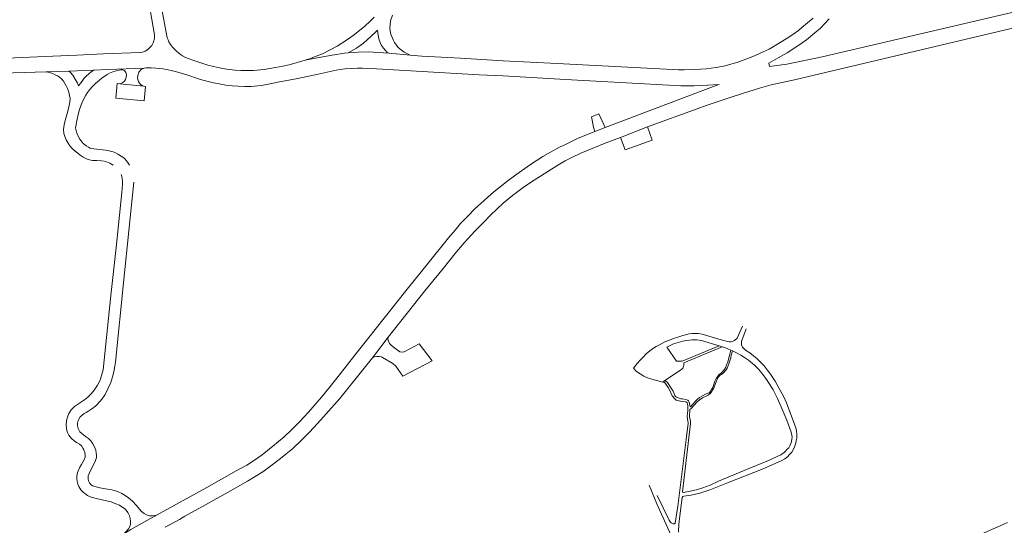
# Model space of a CAD drawing. Extents: x 145000 to 155000, y 457500 to 470000.
# Tile 85 of 196: x 149664 to 150348, y 460250 to 460601. Entities that reach past the tile are written whole.
import ezdxf

# ---------------------------------------------------------------- set-up
doc = ezdxf.new("R2010")
doc.units = 0
doc.header["$LTSCALE"] = 0.2
doc.header["$MEASUREMENT"] = 0
doc.layers.add('kant verharding', color=252, linetype='Continuous', lineweight=0)

msp = doc.modelspace()

# ---------------------------------------------------------------- linework, layer by layer
at = {"layer": 'kant verharding', "lineweight": 0}
for p, q in [((149920.77, 460577.78), (149935.4, 460576.52)), ((149698.45, 460565.35), (149682.89, 460564.92)), ((149715.61, 460565.98), (149698.45, 460565.35)), ((149733.96, 460556.52), (149750.63, 460554.86)), ((150063.54, 460523.34), (150070.64, 460526.26)), ((150100.12, 460526.58), (150081.31, 460519.37)), ((149739.6, 460501.56), (149740.58, 460500)), ((150007.88, 460492.58), (150002.58, 460488.67)), ((149966.55, 460454.99), (149962.06, 460449.56)), ((149909.23, 460366.38), (149920.2, 460380.62)), ((150149.85, 460374.7), (150151.83, 460374.01)), ((150159.19, 460371.22), (150158.05, 460371.66)), ((150111.23, 460349.85), (150112.16, 460350.56)), ((149878.85, 460345.29), (149873.86, 460339.08)), ((149821.96, 460291.84), (149814.65, 460287.77)), ((149775.24, 460254.1), (149765.46, 460248.68)), ((149779.1, 460256.36), (149775.24, 460254.1)), ((150346.87, 460250.59), (150326.29, 460241.65)), ((150349.92, 460251.91), (150346.87, 460250.59))]:
    msp.add_line(p, q, dxfattribs=at)
at = {"layer": 'kant verharding', "lineweight": 0, "flags": 128}
for points in [[(150226.18, 460601.74), (150220.15, 460595.26), (150216.3, 460591.86), (150210.34, 460587.08), (150204.43, 460582.93), (150196.99, 460578.13), (150190.79, 460574.48), (150184.36, 460570.93), (150184.71, 460568.63), (150196.7, 460570.28), (150221.29, 460575.36), (150266.98, 460585.86), (150451.94, 460629.41)], [(149761.24, 460618.45), (149766.85, 460588.45), (149767.47, 460587.03), (149767.98, 460585.71), (149769.13, 460583.79), (149770.45, 460582.08), (149771.8, 460580.54), (149773.34, 460579.13), (149776.07, 460576.81), (149777.51, 460575.9), (149779.57, 460574.87), (149781.96, 460573.78), (149784.48, 460572.83), (149795.08, 460569.49), (149798.97, 460568.44), (149802.96, 460567.51), (149806.55, 460566.85), (149809.88, 460566.39), (149813.84, 460566.03), (149817.97, 460565.85), (149822.75, 460565.76), (149826.76, 460565.85), (149834.08, 460566.46), (149842.02, 460567.78), (149847.09, 460568.74), (149851.46, 460569.72), (149862.49, 460572.85)], [(149747.72, 460578.24), (149749.6, 460578.53), (149751.52, 460579.13), (149753.23, 460580.3), (149755.06, 460581.9), (149756.07, 460583.24), (149756.98, 460584.93), (149757.49, 460586.39), (149757.89, 460588.12), (149757.98, 460588.92), (149757.91, 460590.57), (149754.33, 460611.86)], [(149592.96, 460605.45), (149596.85, 460594.23), (149597.93, 460591.68), (149599.13, 460589.4), (149601.04, 460586.41), (149602.78, 460583.85), (149606.89, 460578.57), (149608.26, 460577.11), (149609.96, 460575.58), (149611.78, 460574.12), (149613.34, 460572.96), (149615.61, 460571.41), (149617.05, 460570.38), (149621.63, 460568.12), (149623.97, 460567.08), (149625.83, 460566.29), (149628.85, 460565.13), (149631.34, 460564.46), (149633.72, 460563.98), (149636.88, 460563.64), (149640.96, 460563.41), (149659.85, 460564.16), (149682.89, 460564.92)], [(149862.49, 460572.85), (149866.2, 460574.07), (149870.26, 460575.62), (149874.55, 460577.39), (149884.67, 460582.62), (149887.9, 460584.63), (149891.85, 460587.23), (149896.81, 460590.79), (149903.97, 460596.64), (149907.59, 460599.91), (149910.33, 460602.72)], [(149935.4, 460576.52), (149933.56, 460577.25), (149931.17, 460578.47), (149929.07, 460580.08), (149927.12, 460581.83), (149925.95, 460583.32), (149924.46, 460585.13), (149923.58, 460586.97), (149923.02, 460588.32), (149922.3, 460590.24), (149921.8, 460591.86), (149921.55, 460593.48), (149921.23, 460595.26), (149921.85, 460600.22), (149923.08, 460604.11)], [(150000, 460572.55), (150037.52, 460570.7), (150077.51, 460568.58), (150108.64, 460566.83), (150121.71, 460566.25), (150125.46, 460566.22), (150132.87, 460566.36), (150140.9, 460566.83), (150147.68, 460567.75), (150153.96, 460569.1), (150157.9, 460570.14), (150162.86, 460571.63), (150166.55, 460572.95), (150170.93, 460574.66), (150174.87, 460576.26), (150180.49, 460578.72), (150184.48, 460580.61), (150192.12, 460585.1), (150196.34, 460587.74), (150200.21, 460590.39), (150204.81, 460593.63), (150207.3, 460595.51), (150214.98, 460602.08)], [(150100.12, 460526.58), (150134.67, 460539.26), (150140.82, 460541.43), (150157.51, 460546.96), (150166.79, 460549.96), (150177.77, 460553.42), (150185.93, 460555.73), (150202.06, 460559.33), (150369.19, 460598.85)], [(149892.33, 460578.08), (149894.52, 460579.15), (149898.1, 460581.24), (149900.76, 460583.13), (149903.04, 460584.86), (149905.64, 460586.99), (149911.16, 460592.04), (149912.84, 460593.68), (149913.18, 460590.33), (149913.74, 460587.76), (149914.59, 460585.32), (149915.57, 460583.22), (149916.87, 460581.26), (149918.17, 460579.55), (149919.51, 460578.36), (149920.77, 460577.78)], [(149655.47, 460574.32), (149687.49, 460575.62), (149703.97, 460576.46), (149722.63, 460577.25), (149747.72, 460578.24)], [(149862.49, 460572.85), (149869.8, 460574.34), (149873.5, 460575.13), (149881.26, 460576.37), (149889.71, 460577.79), (149892.33, 460578.08)], [(149920.77, 460577.78), (149913.02, 460578.34), (149906.54, 460578.66), (149899.31, 460578.48), (149892.33, 460578.08)], [(149935.4, 460576.52), (149943.44, 460575.83), (149970.36, 460574.22), (150000, 460572.55)], [(149682.89, 460564.92), (149685.2, 460564.27), (149687.38, 460563.6), (149689.14, 460562.77), (149690.6, 460561.98), (149692.14, 460561.03), (149693.61, 460559.72), (149694.78, 460558.3), (149695.75, 460556.78), (149696.72, 460555.17), (149697.54, 460553.38), (149698.47, 460550.83), (149699, 460548.51), (149699.32, 460546.31), (149699.25, 460543.71), (149698.83, 460541.42), (149697.8, 460537.58), (149695.88, 460531), (149695.18, 460528.16), (149694.8, 460524.7), (149695.15, 460522.1), (149695.76, 460519.88), (149696.68, 460517.69), (149697.94, 460515.23), (149699.11, 460513.49), (149701.01, 460511.51), (149702.88, 460509.88), (149704.83, 460508.42), (149706.42, 460507.04), (149708.41, 460505.68), (149710.86, 460504.56), (149712.79, 460503.86), (149715.02, 460503.38), (149717.98, 460503.24), (149721.11, 460503.15), (149722.99, 460502.85), (149724.72, 460502.34), (149726.88, 460501.47), (149729.34, 460500)], [(149698.45, 460565.35), (149699.41, 460564.56), (149701.21, 460562.48), (149702.02, 460561.39), (149704.45, 460556.91), (149705.27, 460555.22), (149707.69, 460558.33), (149709.22, 460560.37), (149710.36, 460561.59), (149712.63, 460563.69), (149713.87, 460564.71), (149715.61, 460565.98)], [(149733.96, 460556.52), (149735.16, 460556.96), (149736.01, 460557.45), (149737.15, 460558.44), (149737.81, 460559.62), (149738.37, 460561.08), (149738.45, 460562.78), (149738.15, 460564.31), (149737.59, 460565.08), (149736.89, 460565.67), (149735.9, 460566.16), (149734.68, 460566.22), (149732.35, 460565.79), (149728.96, 460564.75), (149726.75, 460563.83), (149725.05, 460562.93), (149721.43, 460560.39), (149719.8, 460558.97), (149716.95, 460556.73), (149714.87, 460554.75), (149712.77, 460552.35), (149711.41, 460550.46), (149710.38, 460548.67), (149707.81, 460543.73), (149706.74, 460541.14), (149705.99, 460538.8), (149704.99, 460535.14), (149704.25, 460532.1), (149703.24, 460526), (149704.01, 460522.33), (149705.84, 460518.3), (149707.03, 460516.86), (149708.35, 460515.17), (149709.44, 460514.41), (149710.52, 460513.57), (149712.06, 460512.59), (149713.2, 460511.92), (149714.45, 460511.54), (149715.85, 460511.4), (149723.95, 460510.44), (149725.58, 460510.19), (149727.43, 460509.83), (149729.17, 460509.23), (149730.43, 460508.74), (149732.57, 460507.59), (149734.73, 460506.34), (149736.02, 460505.5), (149737.41, 460504.34), (149738.45, 460503.15), (149739.6, 460501.56)], [(149715.61, 460565.98), (149725.49, 460566.44), (149750.69, 460567.44)], [(149750.63, 460554.86), (149749.35, 460555.35), (149748.36, 460556.09), (149747.47, 460557.01), (149746.79, 460558.07), (149746.39, 460559.45), (149746.2, 460560.75), (149746.29, 460562.25), (149747.08, 460564.69), (149748.82, 460566.36), (149750.69, 460567.44)], [(149750.69, 460567.44), (149752.11, 460567.52), (149755.66, 460567.59), (149758.84, 460567.33), (149761.27, 460567.2), (149763.83, 460566.83), (149766.48, 460566.39), (149770.52, 460565.46), (149774.21, 460564.55), (149778.89, 460563.17), (149781.2, 460562.58), (149787.88, 460560.22), (149791.42, 460559.14), (149795.14, 460558.08), (149798.98, 460557.25), (149802.86, 460556.49), (149807.38, 460555.69), (149811.89, 460555.17), (149816.05, 460554.86), (149820.65, 460554.77), (149824.96, 460554.77), (149832.04, 460555.27), (149835.93, 460555.95), (149843.67, 460557.64), (149857.35, 460560.3), (149871.51, 460563.24), (149883.94, 460565.91), (149887.01, 460566.42), (149890.09, 460566.86), (149894.51, 460567.16), (149898.64, 460567.38), (149902.22, 460567.45), (149908.2, 460567.19), (149983.29, 460562.75), (150000, 460562.01)], [(150000, 460562.01), (150043.11, 460559.5), (150123.33, 460555.08), (150132.5, 460555.03), (150141.68, 460555.51), (150149.64, 460556.06)], [(149750.63, 460554.86), (149751.8, 460554.74), (149750.8, 460544.66), (149731.15, 460546.62), (149732.15, 460556.7), (149733.96, 460556.52)], [(150070.64, 460526.26), (150138.62, 460551.86), (150149.64, 460556.06)], [(150149.64, 460556.06), (150149.81, 460556.07), (150149.73, 460556.1), (150149.64, 460556.06)], [(150070.64, 460526.26), (150066.34, 460535.73), (150061.3, 460533.69), (150062.54, 460526.53), (150063.54, 460523.34)], [(150007.88, 460492.58), (150018.27, 460500), (150027.5, 460505.97), (150032.73, 460508.98), (150039.53, 460512.7), (150043.27, 460514.5), (150047.26, 460516.49), (150051.55, 460518.48), (150063.54, 460523.34)], [(150081.31, 460519.37), (150084.64, 460510.59), (150103.27, 460517.49), (150100.12, 460526.58)], [(150000, 460473.58), (150006.51, 460479.05), (150014.77, 460485.21), (150021.35, 460489.69), (150037.92, 460500), (150043.08, 460503.07), (150047.62, 460505.33), (150053.95, 460508.31), (150057.83, 460510.03), (150070.8, 460515.4), (150081.31, 460519.37)], [(149734.87, 460493.54), (149735.22, 460492.24), (149735.44, 460490.79), (149735.78, 460488.94), (149735.78, 460486.66), (149735.34, 460481.09), (149731.28, 460443), (149727.59, 460409.69), (149722.25, 460357.93), (149721.29, 460354.04), (149720.26, 460350.91), (149718.4, 460347.24), (149716.11, 460343.88), (149713.93, 460341.21), (149711.67, 460338.99), (149709.32, 460337.09), (149705.94, 460334.75), (149702.43, 460332.59), (149700.18, 460330.19), (149698.57, 460327.6), (149697.51, 460325.15), (149696.91, 460322.78), (149696.67, 460319.23), (149697.04, 460315.93), (149697.56, 460314.45), (149698.53, 460312.65), (149700.45, 460310.27), (149702.29, 460308.77), (149703.94, 460307.61), (149706.01, 460306.38), (149707.26, 460305.2), (149708.33, 460303.67), (149708.88, 460302.5), (149709.57, 460300.67), (149709.79, 460298.9), (149709.76, 460297.47), (149709.06, 460295.52), (149707.25, 460292.23), (149706.12, 460290.33), (149704.61, 460286.76), (149704.05, 460284.06), (149704.02, 460282.14), (149704.49, 460279.41), (149705.43, 460276.93), (149706.92, 460274.63), (149708.4, 460273.13), (149711.54, 460270.74), (149713.99, 460269.51), (149718.38, 460268.42), (149727.83, 460266.33)], [(149717.91, 460333.65), (149719.84, 460335.84), (149721.6, 460337.96), (149723.65, 460340.8), (149725.67, 460344.7), (149727.68, 460349.19), (149728.91, 460353.02), (149729.72, 460356.71), (149730.46, 460360.56), (149730.84, 460363.36), (149736.72, 460420.76), (149743.55, 460488.32)], [(149966.55, 460454.99), (149970.36, 460459.46), (149975.55, 460464.79), (149980.26, 460469.83), (149987.05, 460475.84), (149993.57, 460481.49), (149999.98, 460486.54)], [(149999.98, 460486.54), (150002.58, 460488.67)], [(149920.2, 460380.62), (149945.63, 460412.83), (149958.45, 460428.64), (149966.38, 460438.59), (149972.92, 460446.08), (149980.34, 460454.18), (149986.18, 460460.36), (149991.22, 460465.43), (150000, 460473.58)], [(149878.85, 460345.29), (149885.53, 460353.44), (149897.04, 460368.09), (149932.46, 460412.79), (149947.79, 460432), (149962.06, 460449.56)], [(150121.65, 460245.36), (150121.93, 460251.03), (150124.23, 460269.45), (150124.61, 460270), (150125.4, 460270.38), (150130.49, 460271.09), (150136.43, 460272.37), (150144.08, 460274.81), (150155.64, 460279.51), (150180.34, 460289.16), (150193.43, 460295.01), (150195.4, 460296.12), (150197.3, 460297.61), (150198.62, 460299.12), (150200.28, 460300.74), (150201.23, 460302.4), (150202.12, 460304.43), (150202.54, 460305.7), (150203.09, 460307.17), (150203.35, 460308.76), (150203.75, 460310.56), (150203.84, 460312.76), (150203.49, 460315.61), (150203.01, 460317.78), (150196.61, 460335.1), (150194.68, 460339.13), (150191.58, 460344.94), (150188.6, 460350.12), (150185.56, 460354.95), (150183.21, 460358.09), (150181.11, 460360.68), (150178.04, 460363.79), (150176.15, 460365.62), (150173.76, 460367.71), (150171.24, 460369.68), (150168.15, 460371.61), (150167.12, 460372.58), (150166.06, 460373.78), (150165.39, 460375.31), (150165.24, 460376.54), (150165.3, 460377.54), (150165.57, 460378.46), (150168.57, 460386.49)], [(150128.97, 460382.91), (150131.15, 460383.29), (150133.62, 460383.27), (150135.45, 460383.17), (150137.99, 460382.75), (150151.2, 460378.84), (150155.9, 460377.58), (150157.1, 460377.48), (150158.13, 460377.52), (150159.48, 460377.87), (150160.59, 460378.27), (150162.32, 460379.87), (150166.12, 460388.21)], [(149920.2, 460380.62), (149919.97, 460379.3), (149920.31, 460377.77), (149921.11, 460376.15), (149922.11, 460375.07), (149923.63, 460373.89), (149925.37, 460372.46), (149927.22, 460371.11), (149928.34, 460370.48), (149929.79, 460370.25), (149931.32, 460370.49), (149941.71, 460376.12), (149950.58, 460364.29), (149930.35, 460353.65), (149925.39, 460360.59), (149923.47, 460362.49), (149916.28, 460366.51), (149915.58, 460366.94), (149914.14, 460367.19), (149912.31, 460367.3), (149910.56, 460366.98), (149909.23, 460366.38)], [(150106.9, 460270.7), (150115.05, 460253.71), (150115.78, 460252.52), (150116.52, 460251.83), (150117.36, 460251.22), (150118.03, 460251.03), (150118.9, 460251.04), (150119.41, 460251.58), (150121.24, 460263.38), (150126.95, 460309.57), (150128.42, 460320.92), (150127.62, 460325.31), (150127.61, 460325.91), (150128.15, 460329.43), (150128.07, 460332.98), (150127.89, 460334.08), (150127.64, 460334.99), (150127.12, 460335.57), (150126.8, 460335.78), (150126.45, 460335.79), (150124.26, 460336.1), (150120.86, 460336.69), (150120.07, 460337.01), (150119.55, 460337.32), (150119.11, 460337.75), (150117.3, 460339.93), (150115.65, 460343.62), (150114.54, 460345.79), (150112.28, 460348.68), (150111.23, 460349.85), (150110.64, 460349.53), (150103.18, 460351.44), (150100.04, 460352.47), (150097.54, 460353.52), (150092.57, 460356.8), (150090.33, 460359.14), (150092.92, 460362.35), (150094.96, 460364.67), (150097.15, 460366.85), (150099.24, 460369.02), (150101.83, 460371.22), (150103.65, 460372.67), (150106.23, 460374.15), (150108.33, 460375.44), (150112.14, 460377.32), (150115.34, 460378.67), (150118.23, 460379.77), (150121.23, 460380.76), (150124.62, 460381.78), (150128.97, 460382.91)], [(150149.85, 460374.7), (150124.25, 460363.98), (150120.28, 460364.05), (150113.52, 460373.79), (150118.04, 460375.99), (150121.43, 460377.06), (150124.52, 460377.88), (150126.96, 460378.44), (150130.99, 460378.82), (150134.27, 460378.73), (150137.51, 460378.3), (150149.85, 460374.7)], [(150112.16, 460350.56), (150113.98, 460349.08), (150116.63, 460345.32), (150117.94, 460343.15), (150119.08, 460340.28), (150119.64, 460339.39), (150120.21, 460339.05), (150122.02, 460338.27), (150123.32, 460337.95), (150124.49, 460337.77), (150126.43, 460337.36), (150128.02, 460336.88), (150128.59, 460336.42), (150129.12, 460335.46), (150129.58, 460333.23), (150129.69, 460332.45), (150129.91, 460332.27), (150133.36, 460336.21), (150134.66, 460337.48), (150136.11, 460338.71), (150137.9, 460339.75), (150140.91, 460341.39), (150142.8, 460342.08), (150143.48, 460342.47), (150145.44, 460345.74), (150146.83, 460350.01), (150147.66, 460351.92), (150149.1, 460353.85), (150149.69, 460354.46), (150151.51, 460355.83), (150153.38, 460357.89), (150154.46, 460359.75), (150154.76, 460360.82), (150155.86, 460363.47), (150157.1, 460367.88), (150158.05, 460371.66), (150153.7, 460373.42), (150151.83, 460374.01), (150125.28, 460362.78), (150125.3, 460362.51), (150125.25, 460362.13), (150125.28, 460361.28), (150125.01, 460360.31), (150124.52, 460359.17), (150123.75, 460358.21), (150112.16, 460350.56)], [(150159.19, 460371.22), (150161.47, 460370.05), (150164.84, 460368.22), (150167.49, 460366.57), (150170.18, 460364.72), (150174.32, 460361.3), (150177.19, 460358.4), (150179.47, 460355.56), (150182.18, 460351.91), (150184.5, 460348.54), (150187.24, 460344.02), (150190.36, 460338.18), (150194.14, 460329.49), (150196.75, 460323.09), (150199.73, 460314.71), (150200.34, 460312.62), (150200.46, 460311.14), (150200.29, 460309.84), (150199.99, 460308.35), (150199.56, 460306.78), (150198.91, 460305.29), (150198.11, 460303.9), (150197.11, 460302.82), (150195.87, 460301.54), (150194.97, 460300.53), (150192.65, 460299.02), (150184.07, 460295.02), (150169.99, 460289.21), (150149.29, 460280.77), (150143.64, 460278.02), (150138.53, 460276.11), (150134.05, 460274.71), (150130.94, 460274.04), (150125.12, 460272.91), (150124.57, 460272.92), (150124.35, 460273.33), (150129.99, 460320.8), (150129.87, 460322.46), (150129.3, 460325.29), (150129.58, 460330.34), (150130.11, 460331.02), (150134.57, 460335.68), (150135.9, 460336.93), (150138.28, 460338.59), (150142.29, 460340.49), (150143.46, 460341.25), (150144.07, 460341.98), (150144.74, 460342.87), (150145.33, 460343.86), (150145.92, 460344.68)], [(150145.92, 460344.68), (150147.79, 460349.64), (150148.97, 460352.47), (150149.72, 460353.46), (150150.56, 460354.17), (150151.44, 460354.78), (150152.33, 460355.51), (150154.63, 460357.95), (150155.35, 460359.11), (150156.58, 460362.04), (150157.97, 460366.36), (150158.28, 460368.16), (150159.19, 460371.22)], [(149909.23, 460366.38), (149902.46, 460358.02), (149886.48, 460338.12), (149877.15, 460327.42), (149871.19, 460320.78), (149865.57, 460314.65), (149860.01, 460309.19), (149853.94, 460303.43), (149845.45, 460296.41), (149839.56, 460291.95), (149833.22, 460287.27), (149822.61, 460280.59), (149809.06, 460273.06), (149793.44, 460264.22), (149779.1, 460256.36)], [(149821.96, 460291.84), (149826.62, 460294.81), (149832.73, 460299.04), (149840.07, 460304.97), (149847.94, 460311.57), (149852.95, 460316.38), (149858.72, 460322.17), (149864.76, 460328.7), (149873.86, 460339.08)], [(149759.87, 460257.41), (149758.17, 460256.89), (149756.55, 460256.57), (149754.5, 460256.73), (149752.45, 460257.36), (149750.68, 460258.21), (149748.86, 460259.69), (149745.32, 460264.13), (149742.63, 460266.93), (149740.01, 460269.07), (149737.71, 460270.77), (149735.22, 460272.2), (149732.27, 460273.59), (149728.45, 460274.6), (149723.9, 460275.41), (149719.95, 460275.97), (149717.4, 460276.68), (149715.03, 460277.48), (149714.01, 460278.26), (149712.94, 460279.44), (149712.24, 460280.99), (149711.9, 460282.39), (149712.03, 460284.29), (149712.81, 460286.41), (149717.01, 460295), (149717.61, 460297.1), (149717.74, 460298.8), (149717.59, 460300.38), (149717.27, 460302.3), (149716.83, 460303.4), (149716.06, 460304.98), (149715.24, 460306.53), (149713.84, 460308.63), (149712.1, 460310.26), (149710.08, 460311.62), (149706.21, 460315.03), (149705.69, 460315.93), (149704.94, 460317.36), (149704.52, 460319.11), (149704.55, 460320.98), (149704.98, 460322.78), (149705.43, 460323.81), (149706.36, 460325.35), (149707.67, 460326.52), (149709.17, 460327.62), (149710.47, 460328.32), (149712.35, 460329.44), (149714.38, 460330.83), (149717.06, 460332.8), (149717.91, 460333.65)], [(149759.87, 460257.41), (149775.37, 460266), (149794.37, 460276.4), (149814.65, 460287.77)], [(150101.19, 460278.03), (150106.64, 460265), (150120.77, 460233.65)], [(149727.83, 460266.33), (149731.22, 460265.04), (149733.59, 460264.06), (149737.36, 460261.57), (149738.31, 460260.6), (149739.55, 460259.04), (149740.57, 460256.72), (149741.17, 460254.84), (149741.39, 460252.91), (149741.21, 460250.86), (149740.75, 460249.24), (149739.9, 460247.67), (149738.67, 460246.17), (149736.57, 460244.25)], [(149759.87, 460257.41), (149751.01, 460252.36), (149741.55, 460247.11), (149736.57, 460244.25)]]:
    msp.add_lwpolyline(points, dxfattribs=at)

doc.saveas('drawing.dxf')
